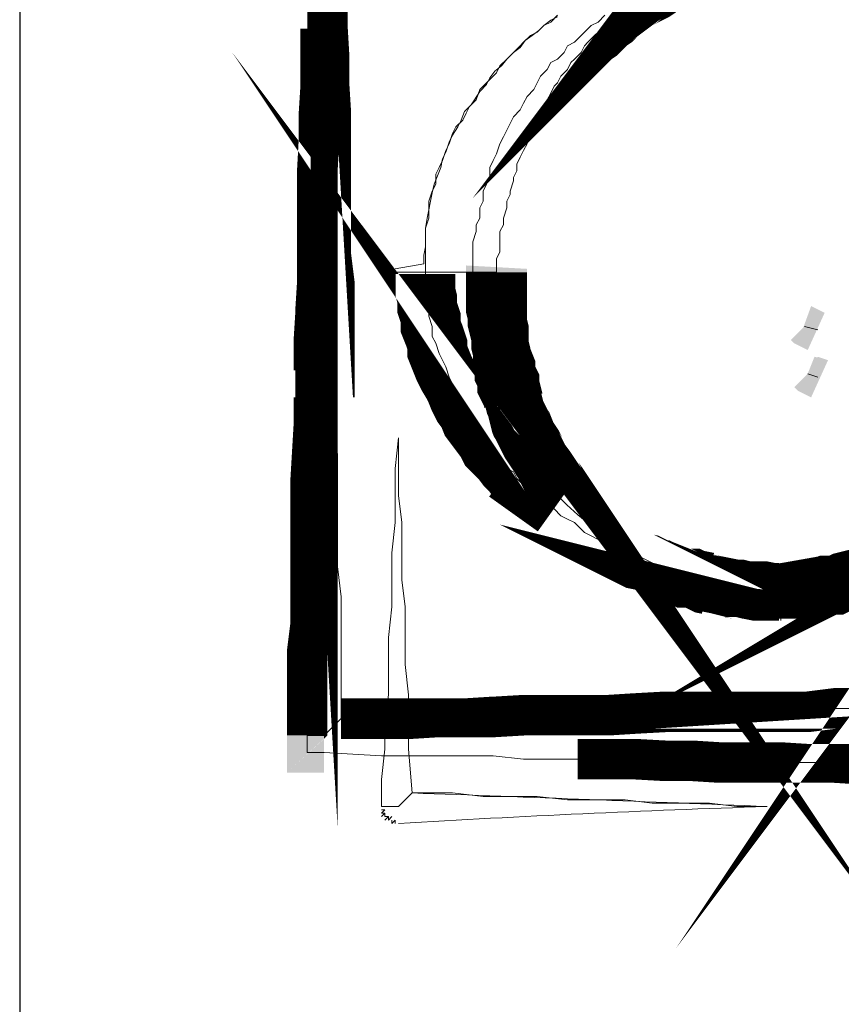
# Model space of a CAD drawing. Header units: millimetres. Extents: x -9409 to -3369, y 19372 to 27782.
# Tile 7 of 25: x -4505 to -4402, y 19739 to 19863. Entities that reach past the tile are written whole.
import ezdxf

# ---------------------------------------------------------------- set-up
doc = ezdxf.new("R2010")
doc.units = ezdxf.units.MM
doc.layers.add('PDF_A-TABELKA', color=7, linetype='Continuous')
doc.layers.add('SQ_TAB TEKST', color=8, linetype='Continuous', lineweight=0)

# ---------------------------------------------------------------- blocks, each defined once
blk = doc.blocks.new('tabelka')
at = {"layer": 'PDF_A-TABELKA', "lineweight": 25}
for points in [[(26628.50208058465, -28113.82220847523), (26628.50208058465, -27397.28164136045), (25541.97586470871, -27397.28164136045), (25541.97586470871, -28113.82220847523)], [(25541.97586470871, -27397.28164136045), (25541.97586470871, -28019.86922507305)], [(25599.09415145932, -27705.03838041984), (25599.09415145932, -27705.03838041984)], [(25636.6046681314, -27744.68017644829), (25636.6046681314, -27744.68017644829)]]:
    blk.add_lwpolyline(points, dxfattribs=at)
at = {"layer": 'PDF_A-TABELKA', "lineweight": 0}
for points, format in [([(25580.76514899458, -27666.67535200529, 4.688814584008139, 4.688814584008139, 0), (25580.76514899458, -27670.5116548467, 5.115070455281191, 5.115070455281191, 0), (25580.76514899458, -27673.92170181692, 5.115070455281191, 5.115070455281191, 0), (25580.97827693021, -27677.54487672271, 5.115070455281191, 5.115070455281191, 0), (25580.97827693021, -27681.16805162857, 5.115070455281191, 5.115070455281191, 0), (25581.19140486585, -27684.57809859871, 5.115070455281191, 5.115070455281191, 0), (25581.19140486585, -27687.98814556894, 5.075571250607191, 5.075571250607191, 0), (25581.19140486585, -27691.82444841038, 5.115070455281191, 5.115070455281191, 0), (25581.19140486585, -27695.23449538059, 5.115070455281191, 5.115070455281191, 0), (25581.19140486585, -27699.07079822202, 5.115070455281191, 5.115070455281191, 0), (25581.19140486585, -27702.48084519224, 5.115070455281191, 5.115070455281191, 0), (25581.61766073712, -27705.8908921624, 5.115070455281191, 5.115070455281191, 0), (25581.61766073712, -27709.72719500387, 5.115070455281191, 5.115070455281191, 0), (25581.61766073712, -27713.13724197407, 5.115070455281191, 5.115070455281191, 0), (25581.61766073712, -27716.97354481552, 5.115070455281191, 5.115070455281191, 0), (25581.61766073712, -27720.38359178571, 4.688814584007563, 4.688814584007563, 0), (25581.61766073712, -27723.79363875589, 5.115070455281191, 5.115070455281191, 0), (25581.83078867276, -27727.41681366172, 5.115070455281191, 5.115070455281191, 0), (25582.04391660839, -27731.03998856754, 0, 0, 0), (25582.04391660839, -27734.45003553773, 0, 0, 0), (25582.04391660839, -27738.28633837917, 0, 0, 0), (25582.04391660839, -27741.69638534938, 0, 0, 0), (25582.25704454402, -27745.31956025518, 0, 0, 0), (25582.25704454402, -27748.94273516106, 0, 0, 0), (25582.47017247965, -27752.35278213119, 0, 0, 0), (25582.47017247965, -27755.97595703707, 0, 0, 0), (25582.47017247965, -27760.87789955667, 5.115070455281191, 5.115070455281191, 0), (25587.58524293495, -27760.87789955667, 5.115070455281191, 5.115070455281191, 0), (25590.99528990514, -27760.87789955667, 5.115070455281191, 5.115070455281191, 0), (25594.8315927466, -27760.87789955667, 4.688814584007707, 4.688814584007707, 0), (25598.24163971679, -27760.66477162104, 5.115070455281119, 5.115070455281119, 0), (25601.86481462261, -27760.66477162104, 5.115070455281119, 5.115070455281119, 0), (25605.48798952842, -27760.4516436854, 5.115070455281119, 5.115070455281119, 0), (25608.89803649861, -27760.4516436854, 5.115070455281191, 5.115070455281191, 0), (25612.30808346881, -27760.4516436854, 5.115070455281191, 5.115070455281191, 0), (25616.14438631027, -27760.4516436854, 5.115070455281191, 5.115070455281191, 0), (25619.55443328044, -27760.23851574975, 5.115070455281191, 5.115070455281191, 0), (25623.39073612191, -27760.02538781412, 5.115070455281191, 5.115070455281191, 0), (25626.80078309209, -27760.02538781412, 5.075571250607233, 5.075571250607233, 0), (25630.21083006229, -27760.02538781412, 5.115070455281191, 5.115070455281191, 0), (25633.8340049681, -27760.02538781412, 5.115070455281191, 5.115070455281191, 0), (25637.45717987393, -27760.02538781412, 5.115070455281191, 5.115070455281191, 0), (25641.29348271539, -27760.02538781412, 5.115070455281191, 5.115070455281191, 0), (25644.70352968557, -27759.59913194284, 5.115070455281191, 5.115070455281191, 0), (25648.1135766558, -27759.59913194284, 4.688814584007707, 4.688814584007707, 0)], "xyseb"), ([(25658.76997343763, -27759.59913194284, 5.115070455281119, 5.115070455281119, 0), (25662.60627627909, -27759.59913194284, 0, 0, 0), (25666.01632324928, -27759.3860040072, 0, 0, 0)], "xyseb"), ([(25578.20761376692, -27763.00917891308, 5.115070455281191, 5.115070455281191, 0), (25578.20761376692, -27759.59913194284, 5.115070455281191, 5.115070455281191, 0), (25578.20761376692, -27755.97595703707, 5.115070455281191, 5.115070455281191, 0), (25578.20761376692, -27752.35278213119, 5.075571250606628, 5.075571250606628, 0), (25578.63386963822, -27748.94273516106, 5.115070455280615, 5.115070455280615, 0), (25578.63386963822, -27745.31956025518, 5.115070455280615, 5.115070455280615, 0), (25578.63386963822, -27741.69638534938, 5.115070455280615, 5.115070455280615, 0), (25578.63386963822, -27738.28633837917, 5.115070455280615, 5.115070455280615, 0), (25578.63386963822, -27734.45003553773, 5.115070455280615, 5.115070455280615, 0), (25578.63386963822, -27731.03998856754, 5.115070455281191, 5.115070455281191, 0), (25578.84699757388, -27727.41681366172, 5.115070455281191, 5.115070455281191, 0), (25579.06012550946, -27723.79363875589, 5.115070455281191, 5.115070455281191, 0), (25579.06012550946, -27720.38359178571, 4.688814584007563, 4.688814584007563, 0), (25579.06012550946, -27716.97354481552, 5.115070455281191, 5.115070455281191, 0), (25579.06012550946, -27713.13724197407, 5.115070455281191, 5.115070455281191, 0), (25579.27325344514, -27709.72719500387, 5.115070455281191, 5.115070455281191, 0), (25579.27325344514, -27705.8908921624, 4.688814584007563, 4.688814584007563, 0), (25579.48638138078, -27702.48084519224, 5.115070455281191, 5.115070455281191, 0), (25579.48638138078, -27699.07079822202, 5.115070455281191, 5.115070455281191, 0), (25579.48638138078, -27695.23449538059, 5.115070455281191, 5.115070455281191, 0), (25579.48638138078, -27691.82444841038, 5.115070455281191, 5.115070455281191, 0), (25579.69950931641, -27687.98814556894, 5.115070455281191, 5.115070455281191, 0), (25579.69950931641, -27684.57809859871, 5.115070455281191, 5.115070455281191, 0), (25579.912637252, -27681.16805162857, 5.115070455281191, 5.115070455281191, 0), (25579.912637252, -27677.54487672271, 5.115070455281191, 5.115070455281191, 0), (25579.912637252, -27673.92170181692, 0, 0, 0), (25579.912637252, -27670.5116548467, 0, 0, 0), (25579.912637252, -27666.67535200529, 0, 0, 0)], "xyseb"), ([(25622.53822437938, -27668.59350342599, 7.815724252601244, 7.815724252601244, 0), (25621.89884057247, -27669.01975929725, 7.815724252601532, 7.815724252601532, 0), (25621.04632882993, -27669.44601516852, 7.625096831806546, 7.625096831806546, 0), (25619.98068915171, -27670.08539897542, 7.625096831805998, 7.625096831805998, 0), (25619.34130534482, -27670.72478278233, 7.243841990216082, 7.243841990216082, 0), (25618.48879360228, -27671.36416658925, 7.43446941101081, 7.43446941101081, 0), (25617.84940979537, -27671.79042246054, 7.246349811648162, 7.246349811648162, 0), (25617.21002598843, -27672.42980626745, 7.43446941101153, 7.43446941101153, 0), (25616.57064218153, -27672.85606213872, 7.246349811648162, 7.246349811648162, 0), (25615.71813043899, -27673.7085738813, 7.672605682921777, 7.672605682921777, 0), (25615.07874663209, -27674.13482975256, 7.246349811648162, 7.246349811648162, 0), (25614.43936282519, -27674.77421355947, 0, 0, 0), (25613.79997901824, -27675.626725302, 0, 0, 0), (25613.16059521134, -27676.26610910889, 0, 0, 0), (25612.52121140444, -27676.90549291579, 0, 0, 0), (25611.88182759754, -27677.54487672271, 0, 0, 0), (25611.45557172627, -27678.39738846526, 0, 0, 0), (25611.029315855, -27679.03677227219, 0, 0, 0), (25610.38993204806, -27679.88928401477, 0, 0, 0), (25609.96367617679, -27680.52866782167, 0, 0, 0), (25609.53742030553, -27681.3811795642, 0, 0, 0), (25608.89803649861, -27682.23369130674, 0, 0, 0), (25608.47178062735, -27682.65994717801, 0, 0, 0), (25608.04552475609, -27683.51245892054, 0, 0, 0), (25607.61926888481, -27684.36497066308, 0, 0, 0), (25607.1930130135, -27685.21748240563, 0, 0, 0), (25606.76675714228, -27685.85686621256, 0, 0, 0), (25606.34050127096, -27686.70937795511, 0, 0, 0), (25605.91424539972, -27687.56188969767, 0, 0, 0), (25605.70111746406, -27688.41440144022, 0, 0, 0), (25605.48798952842, -27689.26691318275, 0, 0, 0), (25605.06173365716, -27690.11942492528, 0, 0, 0), (25604.84860572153, -27690.75880873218, 0, 0, 0), (25604.42234985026, -27691.61132047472, 0, 0, 0), (25604.42234985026, -27692.46383221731, 0, 0, 0), (25603.99609397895, -27693.31634395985, 0, 0, 0), (25603.78296604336, -27694.16885570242, 0, 0, 0), (25603.56983810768, -27695.02136744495, 0, 0, 0), (25603.35671017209, -27695.66075125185, 0, 0, 0), (25603.14358223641, -27696.72639093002, 0, 0, 0), (25603.14358223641, -27697.57890267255, 0, 0, 0), (25602.93045430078, -27698.43141441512, 0, 0, 0), (25602.71732636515, -27699.28392615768, 0, 0, 0), (25602.5041984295, -27700.13643790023, 0, 0, 0), (25602.5041984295, -27701.20207757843, 0, 0, 0), (25602.29107049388, -27702.05458932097, 0, 0, 0), (25602.29107049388, -27702.9071010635, 0, 0, 0), (25598.45476765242, -27702.9071010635, 0, 0, 0)], "xyseb"), ([(25674.54144067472, -27705.03838041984, -0.4172873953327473), (25636.6046681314, -27744.68017644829, -0.4142135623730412), (25599.09415145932, -27705.03838041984), (25599.09415145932, -27704.1858686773), (25599.09415145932, -27702.9071010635), (25599.09415145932, -27702.05458932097), (25599.09415145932, -27700.77582170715), (25599.52040733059, -27699.49705409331), (25599.52040733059, -27698.64454235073), (25599.94666320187, -27697.79203060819), (25599.94666320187, -27696.51326299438), (25600.37291907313, -27695.66075125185), (25600.37291907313, -27694.38198363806), (25600.79917494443, -27693.52947189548), (25601.22543081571, -27692.67696015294), (25601.22543081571, -27691.39819253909), (25601.65168668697, -27690.54568079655), (25602.07794255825, -27689.69316905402), (25602.5041984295, -27688.41440144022), (25602.93045430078, -27687.56188969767), (25603.35671017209, -27686.70937795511), (25603.78296604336, -27685.85686621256), (25604.20922191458, -27685.00435447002), (25605.06173365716, -27684.15184272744), (25605.48798952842, -27683.2993309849), (25605.91424539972, -27682.44681924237), (25606.76675714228, -27681.59430749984), (25607.1930130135, -27680.74179575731), (25607.61926888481, -27679.88928401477), (25608.47178062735, -27679.03677227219), (25608.89803649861, -27678.18426052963), (25609.7505482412, -27677.75800465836), (25610.60305998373, -27676.90549291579), (25611.029315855, -27676.05298117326), (25611.88182759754, -27675.626725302), (25612.73433934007, -27674.77421355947), (25613.5868510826, -27673.92170181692), (25614.01310695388, -27673.49544594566), (25614.86561869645, -27673.06919007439), (25615.71813043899, -27672.21667833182)], "xyb"), ([(25639.16220335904, -27741.05700154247, 7.672605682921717, 7.672605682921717, 0), (25639.80158716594, -27744.68017644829, 7.246349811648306, 7.246349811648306, 0), (25640.86722684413, -27744.68017644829, 7.246349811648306, 7.246349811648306, 0), (25641.93286652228, -27744.46704851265, 7.434469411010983, 7.434469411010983, 0), (25642.78537826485, -27744.46704851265, 7.625096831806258, 7.625096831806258, 0), (25643.85101794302, -27744.04079264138, 7.434469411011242, 7.434469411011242, 0), (25644.9166576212, -27744.04079264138, 7.434469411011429, 7.434469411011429, 0), (25645.76916936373, -27743.61453677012, 7.434469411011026, 7.434469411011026, 0), (25646.62168110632, -27743.40140883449, 7.535210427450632, 7.535210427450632, 0), (25647.68732078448, -27743.18828089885, 7.434469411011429, 7.434469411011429, 0), (25648.53983252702, -27742.76202502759, 7.535210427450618, 7.535210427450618, 0), (25649.60547220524, -27742.33576915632, 7.535210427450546, 7.535210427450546, 0)], "xyseb"), ([(25662.39314834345, -27733.1712679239, 7.672605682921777, 7.672605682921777, 0), (25663.03253215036, -27732.31875618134, 0, 0, 0), (25663.45878802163, -27731.67937237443, 0, 0, 0)], "xyseb"), ([(25602.07794255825, -27704.61212454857, 7.672605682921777, 7.672605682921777, 0), (25602.07794255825, -27705.67776422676, 7.672605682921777, 7.672605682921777, 0), (25602.07794255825, -27706.53027596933, 7.672605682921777, 7.672605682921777, 0), (25602.07794255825, -27707.59591564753, 7.672605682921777, 7.672605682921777, 0), (25602.07794255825, -27708.44842739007, 7.672605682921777, 7.672605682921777, 0), (25602.07794255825, -27709.3009391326, 7.672605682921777, 7.672605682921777, 0), (25602.07794255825, -27710.15345087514, 7.246349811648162, 7.246349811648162, 0), (25602.29107049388, -27711.00596261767, 7.672605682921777, 7.672605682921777, 0), (25602.29107049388, -27711.85847436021, 7.246349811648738, 7.246349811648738, 0), (25602.5041984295, -27712.71098610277, 7.246349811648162, 7.246349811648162, 0), (25602.5041984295, -27713.77662578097, 7.243841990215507, 7.243841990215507, 0), (25602.71732636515, -27714.62913752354, 7.246349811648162, 7.246349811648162, 0), (25602.71732636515, -27715.48164926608, 7.625096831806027, 7.625096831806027, 0), (25603.14358223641, -27716.54728894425, 7.625096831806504, 7.625096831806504, 0), (25603.14358223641, -27717.39980068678, 7.625096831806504, 7.625096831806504, 0), (25603.56983810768, -27718.25231242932, 7.815724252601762, 7.815724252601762, 0), (25603.56983810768, -27719.10482417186, 7.625096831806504, 7.625096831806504, 0), (25603.99609397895, -27719.95733591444, 7.535210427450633, 7.535210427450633, 0), (25604.20922191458, -27720.80984765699, 7.243841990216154, 7.243841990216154, 0), (25604.42234985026, -27721.66235939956, 7.053214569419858, 7.053214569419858, 0), (25604.84860572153, -27722.51487114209, 7.535210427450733, 7.535210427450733, 0), (25605.06173365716, -27723.36738288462, 7.625096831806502, 7.625096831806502, 0), (25605.48798952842, -27724.43302256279, 7.233802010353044, 7.233802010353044, 0), (25605.91424539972, -27725.07240636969, 7.625096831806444, 7.625096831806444, 0), (25606.34050127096, -27725.92491811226, 7.625096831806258, 7.625096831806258, 0), (25606.76675714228, -27726.77742985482, 7.434469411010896, 7.434469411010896, 0), (25607.1930130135, -27727.41681366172, 7.246349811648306, 7.246349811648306, 0), (25607.61926888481, -27728.26932540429, 7.243841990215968, 7.243841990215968, 0), (25608.25865269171, -27729.12183714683, 7.246349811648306, 7.246349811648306, 0), (25608.68490856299, -27729.76122095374, 7.672605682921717, 7.672605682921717, 0), (25609.11116443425, -27730.61373269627, 7.672605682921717, 7.672605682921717, 0), (25609.7505482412, -27731.4662444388, 7.672605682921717, 7.672605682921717, 0), (25610.17680411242, -27732.10562824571, 0, 0, 0), (25610.81618791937, -27732.95813998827, 0, 0, 0), (25611.45557172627, -27733.59752379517, 0, 0, 0), (25612.09495553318, -27734.45003553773, 0, 0, 0), (25612.73433934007, -27735.08941934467, 0, 0, 0), (25613.5868510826, -27735.51567521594, 0, 0, 0), (25614.01310695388, -27736.36818695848, 0, 0, 0), (25614.86561869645, -27737.00757076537, 0, 0, 0), (25615.50500250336, -27737.43382663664, 0, 0, 0), (25616.3575142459, -27738.28633837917, 0, 0, 0), (25616.9968980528, -27738.71259425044, 0, 0, 0), (25617.84940979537, -27739.35197805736, 0, 0, 0), (25618.7019215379, -27739.77823392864, 0, 0, 0), (25619.76756121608, -27740.20448979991, 0, 0, 0), (25620.40694502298, -27740.84387360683, 0, 0, 0), (25621.25945676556, -27741.27012947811, 0, 0, 0), (25622.11196850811, -27741.69638534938, 0, 0, 0), (25623.17760818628, -27742.12264122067, 0, 0, 0), (25624.03011992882, -27742.33576915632, 0, 0, 0), (25624.88263167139, -27742.76202502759, 0, 0, 0), (25625.73514341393, -27743.18828089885, 0, 0, 0), (25626.80078309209, -27743.18828089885, 0, 0, 0), (25627.65329483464, -27743.61453677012, 0, 0, 0), (25628.71893451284, -27743.82766470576, 0, 0, 0), (25629.78457419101, -27744.04079264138, 0, 0, 0), (25630.63708593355, -27744.25392057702, 0, 0, 0), (25631.70272561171, -27744.46704851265, 0, 0, 0), (25632.76836528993, -27744.46704851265, 0, 0, 0), (25633.62087703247, -27744.68017644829, 0, 0, 0), (25634.68651671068, -27744.68017644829, 0, 0, 0), (25635.75215638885, -27744.68017644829, 0, 0, 0), (25638.73594748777, -27744.68017644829, 0, 0, 0)], "xyseb"), ([(25663.24566008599, -27738.49946631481, 7.246349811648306, 7.246349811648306, 0), (25662.18002040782, -27739.13885012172, 0, 0, 0), (25661.32750866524, -27739.56510599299, 0, 0, 0)], "xyseb"), ([(25637.67030780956, -27744.89330438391, 7.246349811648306, 7.246349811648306, 0), (25636.81779606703, -27744.89330438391, 7.246349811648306, 7.246349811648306, 0), (25635.75215638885, -27744.89330438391, 7.672605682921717, 7.672605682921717, 0), (25634.68651671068, -27744.68017644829, 7.246349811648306, 7.246349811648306, 0), (25633.62087703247, -27744.68017644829, 7.243841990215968, 7.243841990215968, 0), (25632.76836528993, -27744.46704851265, 7.246349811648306, 7.246349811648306, 0), (25631.70272561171, -27744.46704851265, 7.43446941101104, 7.43446941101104, 0), (25630.63708593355, -27744.25392057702, 7.243841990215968, 7.243841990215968, 0), (25629.78457419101, -27744.04079264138, 7.243841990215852, 7.243841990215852, 0), (25628.71893451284, -27743.82766470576, 7.815724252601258, 7.815724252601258, 0), (25627.65329483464, -27743.61453677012, 7.434469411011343, 7.434469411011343, 0), (25626.80078309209, -27743.18828089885, 7.434469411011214, 7.434469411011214, 0), (25625.73514341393, -27743.18828089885, 7.434469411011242, 7.434469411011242, 0), (25624.88263167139, -27742.76202502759, 7.233802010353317, 7.233802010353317, 0), (25623.81699199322, -27742.33576915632, 7.43446941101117, 7.43446941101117, 0), (25622.96448025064, -27742.12264122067, 7.434469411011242, 7.434469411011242, 0), (25622.11196850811, -27741.69638534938, 7.233802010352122, 7.233802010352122, 0), (25621.25945676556, -27741.27012947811, 7.243841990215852, 7.243841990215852, 0), (25620.1938170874, -27741.05700154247, 7.535210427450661, 7.535210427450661, 0), (25619.34130534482, -27740.6307456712, 0, 0, 0), (25618.48879360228, -27740.41761773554, 0, 0, 0), (25617.6362818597, -27739.77823392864, 0, 0, 0), (25616.78377011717, -27739.35197805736, 0, 0, 0), (25615.93125837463, -27738.92572218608, 0, 0, 0), (25615.07874663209, -27738.49946631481, 0, 0, 0), (25614.22623488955, -27738.07321044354, 0, 0, 0), (25613.37372314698, -27737.22069870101, 0, 0, 0), (25612.52121140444, -27736.79444282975, 0, 0, 0), (25611.66869966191, -27736.36818695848, 0, 0, 0), (25611.029315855, -27735.72880315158, 0, 0, 0), (25610.17680411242, -27735.30254728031, 0, 0, 0), (25609.11116443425, -27734.45003553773, 0, 0, 0), (25608.47178062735, -27734.02377966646, 0, 0, 0), (25607.61926888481, -27733.38439585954, 0, 0, 0), (25606.97988507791, -27732.74501205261, 0, 0, 0)], "xyseb"), ([(25648.1135766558, -27766.63235381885, 5.115070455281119, 5.115070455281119, 0), (25644.70352968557, -27766.63235381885, 4.688814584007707, 4.688814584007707, 0), (25641.29348271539, -27766.41922588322, 5.115070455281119, 5.115070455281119, 0), (25637.45717987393, -27766.41922588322, 5.115070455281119, 5.115070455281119, 0), (25633.8340049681, -27766.41922588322, 5.115070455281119, 5.115070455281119, 0), (25630.21083006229, -27766.41922588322, 5.115070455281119, 5.115070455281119, 0), (25626.80078309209, -27766.20609794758, 5.115070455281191, 5.115070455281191, 0), (25623.39073612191, -27766.20609794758, 5.115070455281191, 5.115070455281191, 0), (25619.55443328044, -27765.99297001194, 5.115070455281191, 5.115070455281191, 0), (25616.14438631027, -27765.99297001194, 5.115070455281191, 5.115070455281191, 0), (25612.30808346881, -27765.99297001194, 0, 0, 0), (25608.89803649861, -27765.99297001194, 0, 0, 0), (25605.48798952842, -27765.99297001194, 0, 0, 0), (25601.86481462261, -27765.56671414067, 0, 0, 0), (25598.24163971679, -27765.56671414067, 0, 0, 0), (25594.8315927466, -27765.56671414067, 0, 0, 0), (25590.99528990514, -27765.56671414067, 0, 0, 0), (25587.58524293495, -27765.56671414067, 0, 0, 0), (25580.33889312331, -27765.35358620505, 0, 0, 0)], "xyseb")]:
    blk.add_lwpolyline(points, format=format, dxfattribs=at)
for points in [[(25580.76514899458, -27670.5116548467), (25580.76514899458, -27673.92170181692), (25580.76514899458, -27677.33174878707), (25580.76514899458, -27681.16805162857), (25581.19140486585, -27684.57809859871), (25581.19140486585, -27687.98814556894), (25581.19140486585, -27691.82444841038), (25581.19140486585, -27695.23449538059), (25581.19140486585, -27699.07079822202), (25581.19140486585, -27702.48084519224), (25581.61766073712, -27705.8908921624), (25581.61766073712, -27709.72719500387), (25581.61766073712, -27713.13724197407), (25581.61766073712, -27716.97354481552), (25581.61766073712, -27720.38359178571), (25581.61766073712, -27723.79363875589), (25582.04391660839, -27727.62994159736), (25582.04391660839, -27731.03998856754), (25582.04391660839, -27734.45003553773), (25582.04391660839, -27738.28633837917), (25582.04391660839, -27741.69638534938), (25582.47017247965, -27745.53268819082), (25582.47017247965, -27748.94273516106), (25582.47017247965, -27752.35278213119), (25582.47017247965, -27755.76282910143), (25582.47017247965, -27760.87789955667), (25580.33889312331, -27763.00917891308), (25578.20761376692, -27763.00917891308), (25578.20761376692, -27759.59913194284), (25578.20761376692, -27755.76282910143), (25578.20761376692, -27752.35278213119), (25578.63386963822, -27748.94273516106), (25578.63386963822, -27745.53268819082), (25578.63386963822, -27741.69638534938), (25578.63386963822, -27738.28633837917), (25578.63386963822, -27734.45003553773), (25578.63386963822, -27731.03998856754), (25579.06012550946, -27727.62994159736), (25579.06012550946, -27723.79363875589), (25579.06012550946, -27720.38359178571), (25579.06012550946, -27716.97354481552), (25579.06012550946, -27713.13724197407), (25579.48638138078, -27709.72719500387), (25579.48638138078, -27705.8908921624), (25579.48638138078, -27702.48084519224), (25579.48638138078, -27699.07079822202), (25579.48638138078, -27695.23449538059), (25579.48638138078, -27691.82444841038), (25579.48638138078, -27687.98814556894), (25579.48638138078, -27684.57809859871), (25579.912637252, -27681.16805162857), (25579.912637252, -27677.33174878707), (25579.912637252, -27673.92170181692), (25579.912637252, -27670.5116548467)], [(25589.29026642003, -27704.1858686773), (25592.91344132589, -27703.54648487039), (25592.91344132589, -27702.48084519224), (25593.12656926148, -27701.41520551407), (25593.12656926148, -27700.13643790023), (25593.12656926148, -27699.07079822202), (25593.33969719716, -27697.79203060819), (25593.55282513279, -27696.72639093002), (25593.76595306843, -27695.66075125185), (25593.97908100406, -27694.59511157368), (25594.19220893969, -27693.52947189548), (25594.61846481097, -27692.46383221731), (25595.04472068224, -27691.39819253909), (25595.25784861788, -27690.33255286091), (25595.68410448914, -27689.48004111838), (25596.11036036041, -27688.20127350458), (25596.53661623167, -27687.34876176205), (25597.17600003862, -27686.28312208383), (25597.60225590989, -27685.43061034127), (25598.02851178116, -27684.36497066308), (25598.88102352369, -27683.51245892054), (25599.30727939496, -27682.87307511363), (25599.94666320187, -27681.80743543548), (25600.79917494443, -27680.95492369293), (25601.22543081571, -27680.1024119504), (25601.86481462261, -27679.24990020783), (25602.71732636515, -27678.61051640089), (25603.35671017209, -27677.75800465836), (25604.20922191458, -27676.90549291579), (25605.06173365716, -27676.26610910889), (25605.70111746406, -27675.41359736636), (25606.5536292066, -27674.77421355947), (25607.40614094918, -27674.13482975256), (25608.04552475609, -27673.49544594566), (25608.89803649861, -27672.85606213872), (25609.7505482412, -27672.42980626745)], [(25616.9968980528, -27672.21667833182), (25616.57064218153, -27673.06919007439), (25615.71813043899, -27673.49544594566), (25614.86561869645, -27674.34795768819), (25614.43936282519, -27674.77421355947), (25613.5868510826, -27675.626725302), (25613.16059521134, -27676.05298117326), (25612.73433934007, -27676.90549291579), (25611.88182759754, -27677.75800465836), (25611.45557172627, -27678.18426052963), (25611.029315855, -27679.03677227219), (25610.17680411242, -27679.88928401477), (25609.7505482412, -27680.74179575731), (25609.32429236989, -27681.16805162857), (25608.89803649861, -27682.0205633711), (25608.47178062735, -27682.87307511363), (25608.04552475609, -27683.72558685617), (25607.61926888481, -27684.57809859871), (25607.1930130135, -27685.00435447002), (25606.76675714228, -27685.85686621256), (25606.34050127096, -27686.70937795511), (25605.91424539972, -27687.56188969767), (25605.91424539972, -27688.41440144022), (25605.48798952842, -27689.26691318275), (25605.06173365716, -27690.11942492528), (25604.63547778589, -27690.97193666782), (25604.63547778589, -27691.82444841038), (25604.20922191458, -27692.67696015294), (25604.20922191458, -27693.10321602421), (25603.78296604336, -27694.38198363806), (25603.78296604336, -27694.80823950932), (25603.35671017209, -27695.66075125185), (25603.35671017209, -27696.51326299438), (25602.93045430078, -27697.79203060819), (25602.93045430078, -27698.64454235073), (25602.5041984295, -27699.49705409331), (25602.5041984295, -27700.34956583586), (25602.5041984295, -27701.20207757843), (25602.5041984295, -27702.05458932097), (25602.07794255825, -27702.9071010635), (25602.07794255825, -27703.75961280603), (25602.07794255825, -27704.61212454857), (25597.38912797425, -27704.61212454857), (25593.12656926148, -27704.61212454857), (25593.12656926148, -27703.75961280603), (25593.12656926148, -27702.48084519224), (25593.12656926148, -27701.20207757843), (25593.12656926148, -27700.34956583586), (25593.12656926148, -27699.07079822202), (25593.55282513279, -27697.79203060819), (25593.55282513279, -27696.93951886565), (25593.55282513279, -27695.66075125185), (25593.97908100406, -27694.38198363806), (25594.40533687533, -27693.52947189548), (25594.40533687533, -27692.25070428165), (25594.8315927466, -27691.39819253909), (25595.25784861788, -27690.54568079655), (25595.68410448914, -27689.26691318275), (25596.11036036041, -27688.41440144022), (25596.53661623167, -27687.13563382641), (25596.96287210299, -27686.28312208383), (25597.81538384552, -27685.43061034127), (25598.24163971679, -27684.57809859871), (25598.66789558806, -27683.72558685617), (25599.52040733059, -27682.87307511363), (25599.94666320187, -27681.59430749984), (25600.79917494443, -27680.74179575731), (25601.22543081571, -27680.31553988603), (25602.07794255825, -27679.46302814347), (25602.5041984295, -27678.61051640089), (25603.35671017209, -27677.75800465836), (25604.20922191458, -27676.90549291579), (25605.06173365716, -27676.05298117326), (25605.48798952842, -27675.626725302), (25606.34050127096, -27674.77421355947), (25607.1930130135, -27674.34795768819), (25608.04552475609, -27673.49544594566), (25608.89803649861, -27673.06919007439), (25609.7505482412, -27672.21667833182)], [(25596.96287210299, -27704.61212454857), (25589.29026642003, -27704.61212454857), (25596.96287210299, -27704.61212454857)], [(25645.98229729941, -27744.25392057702), (25645.12978555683, -27744.68017644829), (25643.85101794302, -27744.68017644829), (25642.99850620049, -27744.68017644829), (25641.71973858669, -27744.68017644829), (25640.86722684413, -27744.68017644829), (25640.01471510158, -27744.68017644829), (25638.73594748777, -27744.68017644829), (25637.88343574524, -27744.68017644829), (25637.88343574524, -27745.10643231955), (25637.45717987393, -27744.68017644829), (25637.88343574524, -27744.68017644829), (25638.73594748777, -27744.68017644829), (25640.01471510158, -27744.68017644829), (25640.86722684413, -27744.68017644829), (25641.71973858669, -27744.68017644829), (25642.99850620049, -27744.25392057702), (25643.85101794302, -27744.25392057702), (25644.70352968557, -27743.82766470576), (25645.98229729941, -27743.82766470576)], [(25642.57225032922, -27711.85847436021), (25640.86722684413, -27711.43221848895), (25642.57225032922, -27711.85847436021)], [(25642.57225032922, -27717.82605655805), (25641.29348271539, -27717.39980068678), (25642.57225032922, -27717.82605655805)], [(25637.88343574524, -27748.51647928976), (25637.88343574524, -27741.27012947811)], [(25648.1135766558, -27766.41922588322), (25644.70352968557, -27766.41922588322), (25641.29348271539, -27766.41922588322), (25637.45717987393, -27766.41922588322), (25634.04713290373, -27766.41922588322), (25630.21083006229, -27766.41922588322), (25626.80078309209, -27766.41922588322), (25623.39073612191, -27766.41922588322), (25619.55443328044, -27765.99297001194), (25616.14438631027, -27765.99297001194), (25612.30808346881, -27765.99297001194), (25608.89803649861, -27765.99297001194), (25605.48798952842, -27765.99297001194), (25601.65168668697, -27765.56671414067), (25598.24163971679, -27765.56671414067), (25594.8315927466, -27765.56671414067), (25590.99528990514, -27765.56671414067), (25587.58524293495, -27765.56671414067), (25580.33889312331, -27765.14045826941), (25578.20761376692, -27765.14045826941), (25578.20761376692, -27763.00917891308), (25580.33889312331, -27763.00917891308), (25582.47017247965, -27760.87789955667), (25587.58524293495, -27760.87789955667), (25590.99528990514, -27760.87789955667), (25594.8315927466, -27760.87789955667), (25598.24163971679, -27760.4516436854), (25601.65168668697, -27760.4516436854), (25605.48798952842, -27760.4516436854), (25608.89803649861, -27760.4516436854), (25612.30808346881, -27760.4516436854), (25616.14438631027, -27760.4516436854), (25619.55443328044, -27760.4516436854), (25623.39073612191, -27760.02538781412), (25626.80078309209, -27760.02538781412), (25630.21083006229, -27760.02538781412), (25634.04713290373, -27760.02538781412), (25637.45717987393, -27760.02538781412), (25641.29348271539, -27760.02538781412), (25644.70352968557, -27759.59913194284), (25648.1135766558, -27759.59913194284)], [(25589.29026642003, -27774.09183156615), (25589.29026642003, -27773.66557569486), (25589.29026642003, -27774.09183156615)], [(25589.29026642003, -27774.09183156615), (25589.29026642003, -27773.66557569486), (25589.29026642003, -27774.09183156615)]]:
    blk.add_lwpolyline(points, dxfattribs=at)
at = {"layer": 'PDF_A-TABELKA', "lineweight": 0, "const_width": 7.535210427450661}
blk.add_lwpolyline([(25604.20922191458, -27735.08941934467), (25606.34050127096, -27732.10562824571), (25605.48798952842, -27731.25311650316), (25604.63547778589, -27730.61373269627), (25603.99609397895, -27729.76122095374), (25603.35671017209, -27729.12183714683), (25602.71732636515, -27728.26932540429), (25602.07794255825, -27727.62994159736), (25601.22543081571, -27726.77742985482), (25600.79917494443, -27725.92491811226), (25600.15979113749, -27725.07240636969), (25599.52040733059, -27724.21989462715), (25598.88102352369, -27723.36738288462), (25598.45476765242, -27722.30174320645), (25597.81538384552, -27721.44923146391), (25597.38912797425, -27720.59671972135), (25596.96287210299, -27719.53108004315), (25596.53661623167, -27718.67856830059), (25595.89723242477, -27717.61292862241), (25595.4709765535, -27716.76041687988), (25595.04472068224, -27715.69477720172), (25594.61846481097, -27714.62913752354), (25594.61846481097, -27713.77662578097), (25594.19220893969, -27712.49785816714), (25593.76595306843, -27711.43221848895), (25593.76595306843, -27710.36657881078), (25593.33969719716, -27709.08781119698), (25593.33969719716, -27708.02217151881), (25593.12656926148, -27707.16965977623), (25593.12656926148, -27704.8252524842)], dxfattribs=at)
at = {"layer": 'PDF_A-TABELKA', "lineweight": 0}
for points in [[(25637.88343574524, -27744.68017644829), (25636.6046681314, -27744.68017644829), (25635.75215638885, -27744.68017644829), (25634.89964464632, -27744.68017644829), (25633.62087703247, -27744.68017644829), (25632.76836528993, -27744.68017644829), (25631.48959767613, -27744.25392057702), (25630.63708593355, -27744.25392057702), (25629.78457419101, -27744.25392057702), (25628.93206244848, -27743.82766470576), (25627.65329483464, -27743.40140883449), (25626.80078309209, -27743.40140883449), (25625.94827134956, -27742.97515296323), (25625.09575960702, -27742.97515296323), (25623.81699199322, -27742.54889709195), (25622.96448025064, -27742.12264122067), (25622.11196850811, -27741.69638534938), (25621.25945676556, -27741.27012947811), (25620.40694502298, -27740.84387360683), (25619.55443328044, -27740.84387360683), (25618.7019215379, -27740.41761773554), (25617.84940979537, -27739.99136186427), (25616.57064218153, -27739.56510599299), (25615.71813043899, -27738.71259425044), (25614.86561869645, -27738.28633837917), (25614.01310695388, -27737.8600825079), (25613.16059521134, -27737.43382663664), (25612.73433934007, -27737.00757076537), (25611.88182759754, -27736.15505902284), (25611.029315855, -27735.72880315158), (25610.17680411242, -27735.30254728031), (25609.32429236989, -27734.45003553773), (25608.47178062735, -27734.02377966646), (25607.61926888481, -27733.1712679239), (25606.76675714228, -27732.74501205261), (25606.34050127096, -27731.89250031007), (25605.48798952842, -27731.4662444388), (25604.63547778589, -27730.61373269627), (25604.20922191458, -27729.76122095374), (25603.35671017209, -27729.33496508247), (25602.5041984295, -27728.48245333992), (25602.07794255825, -27727.62994159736), (25601.22543081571, -27726.77742985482), (25600.79917494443, -27725.92491811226), (25599.94666320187, -27725.07240636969), (25599.52040733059, -27724.21989462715), (25599.09415145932, -27723.36738288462), (25598.24163971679, -27722.51487114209), (25597.81538384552, -27721.66235939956), (25597.38912797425, -27720.80984765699), (25596.96287210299, -27719.53108004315), (25596.53661623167, -27718.67856830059), (25596.11036036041, -27717.82605655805), (25595.68410448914, -27716.54728894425), (25595.25784861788, -27715.69477720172), (25594.8315927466, -27714.84226545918), (25594.40533687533, -27713.56349784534), (25593.97908100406, -27712.71098610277), (25593.97908100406, -27711.43221848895), (25593.55282513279, -27710.15345087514), (25593.55282513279, -27709.3009391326), (25593.12656926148, -27708.02217151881), (25593.12656926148, -27707.16965977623), (25593.12656926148, -27704.61212454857), (25592.70031339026, -27704.61212454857), (25593.12656926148, -27704.61212454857), (25597.38912797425, -27704.61212454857), (25602.07794255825, -27704.61212454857), (25602.07794255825, -27705.46463629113), (25602.07794255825, -27706.74340390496), (25602.07794255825, -27707.59591564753), (25602.07794255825, -27708.44842739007), (25602.07794255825, -27709.3009391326), (25602.07794255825, -27710.15345087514), (25602.07794255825, -27711.00596261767), (25602.5041984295, -27711.85847436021), (25602.5041984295, -27712.71098610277), (25602.5041984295, -27713.56349784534), (25602.5041984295, -27714.84226545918), (25602.93045430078, -27715.69477720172), (25602.93045430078, -27716.54728894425), (25603.35671017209, -27717.39980068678), (25603.35671017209, -27718.25231242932), (25603.78296604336, -27719.10482417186), (25603.78296604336, -27719.95733591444), (25604.20922191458, -27720.80984765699), (25604.63547778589, -27721.66235939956), (25604.63547778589, -27722.51487114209), (25605.06173365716, -27723.36738288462), (25605.48798952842, -27724.21989462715), (25605.91424539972, -27725.07240636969), (25606.34050127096, -27725.92491811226), (25606.76675714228, -27726.77742985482), (25607.1930130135, -27727.62994159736), (25607.61926888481, -27728.48245333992), (25608.04552475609, -27729.33496508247), (25608.47178062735, -27729.76122095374), (25609.32429236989, -27730.61373269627), (25609.7505482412, -27731.4662444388), (25610.17680411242, -27732.31875618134), (25611.029315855, -27732.74501205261), (25611.45557172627, -27733.59752379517), (25612.30808346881, -27734.45003553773), (25612.73433934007, -27734.876291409), (25613.5868510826, -27735.72880315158), (25614.01310695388, -27736.15505902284), (25614.86561869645, -27737.00757076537), (25615.71813043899, -27737.43382663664), (25616.57064218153, -27738.28633837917), (25616.9968980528, -27738.71259425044), (25617.84940979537, -27739.13885012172), (25618.7019215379, -27739.56510599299), (25619.55443328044, -27740.41761773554), (25620.40694502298, -27740.84387360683), (25621.25945676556, -27741.27012947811), (25622.11196850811, -27741.69638534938), (25622.96448025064, -27742.12264122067), (25623.81699199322, -27742.54889709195), (25625.09575960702, -27742.54889709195), (25625.94827134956, -27742.97515296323), (25626.80078309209, -27743.40140883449), (25627.65329483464, -27743.40140883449), (25628.93206244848, -27743.82766470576), (25629.78457419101, -27744.25392057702), (25630.63708593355, -27744.25392057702), (25631.48959767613, -27744.25392057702), (25632.76836528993, -27744.68017644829), (25633.62087703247, -27744.68017644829), (25634.89964464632, -27744.68017644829), (25635.75215638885, -27744.68017644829), (25638.73594748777, -27744.68017644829)], [(25589.7165222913, -27771.96055220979), (25587.58524293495, -27771.96055220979), (25587.58524293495, -27768.55050523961), (25588.01149880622, -27764.71420239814), (25588.01149880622, -27761.30415542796), (25588.43775467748, -27757.89410845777), (25588.43775467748, -27754.0578056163), (25588.43775467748, -27750.64775864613), (25588.86401054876, -27746.81145580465), (25588.86401054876, -27743.40140883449), (25588.86401054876, -27739.99136186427), (25589.29026642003, -27736.15505902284), (25589.29026642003, -27732.74501205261), (25589.29026642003, -27729.33496508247), (25589.7165222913, -27725.49866224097), (25589.7165222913, -27729.33496508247), (25589.7165222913, -27732.74501205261), (25590.14277816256, -27736.15505902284), (25590.14277816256, -27739.99136186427), (25590.14277816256, -27743.40140883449), (25590.56903403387, -27746.81145580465), (25590.56903403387, -27750.64775864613), (25590.56903403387, -27754.0578056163), (25590.99528990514, -27757.89410845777), (25590.99528990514, -27761.30415542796), (25590.99528990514, -27764.71420239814), (25591.42154577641, -27770.25552872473)], [(25588.01149880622, -27772.38680808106), (25587.58524293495, -27772.38680808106), (25588.01149880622, -27772.38680808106), (25587.58524293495, -27772.81306395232), (25588.01149880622, -27772.81306395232), (25587.58524293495, -27772.81306395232), (25588.01149880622, -27772.38680808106), (25587.58524293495, -27772.38680808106)], [(25587.58524293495, -27773.23931982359), (25588.01149880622, -27772.81306395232), (25588.01149880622, -27773.23931982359), (25588.43775467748, -27773.23931982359), (25588.01149880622, -27773.23931982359), (25588.01149880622, -27772.81306395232)], [(25588.01149880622, -27773.66557569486), (25588.43775467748, -27773.23931982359), (25588.43775467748, -27773.66557569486), (25588.86401054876, -27773.23931982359), (25588.43775467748, -27773.66557569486), (25588.43775467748, -27773.23931982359)], [(25588.86401054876, -27773.66557569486), (25588.86401054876, -27774.09183156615), (25589.29026642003, -27773.66557569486), (25588.86401054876, -27774.09183156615)]]:
    blk.add_lwpolyline(points, close=True, dxfattribs=at)
blk.add_lwpolyline([(25591.42154577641, -27770.25552872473), (25590.99528990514, -27764.71420239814), (25590.99528990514, -27761.30415542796), (25590.99528990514, -27757.89410845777), (25590.56903403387, -27754.0578056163), (25590.56903403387, -27750.64775864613), (25590.56903403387, -27746.81145580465), (25590.14277816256, -27743.40140883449), (25590.14277816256, -27739.99136186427), (25590.14277816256, -27736.15505902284), (25589.7165222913, -27732.74501205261), (25589.7165222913, -27729.33496508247), (25589.7165222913, -27725.49866224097), (25589.29026642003, -27729.33496508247), (25589.29026642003, -27732.74501205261), (25589.29026642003, -27736.15505902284), (25588.86401054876, -27739.99136186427), (25588.86401054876, -27743.40140883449), (25588.86401054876, -27746.81145580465), (25588.43775467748, -27750.64775864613), (25588.43775467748, -27754.0578056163), (25588.43775467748, -27757.89410845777), (25588.01149880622, -27761.30415542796), (25588.01149880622, -27764.71420239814), (25587.58524293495, -27768.55050523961), (25587.58524293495, -27771.96055220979), (25588.01149880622, -27771.96055220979), (25587.58524293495, -27771.96055220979), (25589.7165222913, -27771.96055220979), (25591.42154577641, -27770.25552872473), (25596.53661623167, -27770.25552872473), (25600.37291907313, -27770.681784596), (25603.78296604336, -27770.681784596), (25607.1930130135, -27770.681784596), (25611.029315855, -27771.10804046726), (25614.43936282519, -27771.10804046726), (25618.27566566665, -27771.10804046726), (25621.68571263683, -27771.53429633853), (25625.09575960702, -27771.53429633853), (25628.93206244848, -27771.53429633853), (25632.34210941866, -27771.96055220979), (25636.17841226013, -27771.96055220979, 0.006241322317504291), (25589.7165222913, -27774.09183156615, -0.006241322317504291), (25636.17841226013, -27771.96055220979, 0.001087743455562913)], format="xyb", close=True, dxfattribs=at)
at = {"layer": 'PDF_A-TABELKA', "transparency": 33554559}
for points in [[(25605.91424539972, -27704.1858686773), (25598.24163971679, -27703.75961280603), (25605.91424539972, -27705.03838041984)], [(25598.24163971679, -27703.75961280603), (25605.91424539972, -27705.03838041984), (25598.24163971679, -27704.61212454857)], [(25643.42476207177, -27709.72719500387), (25639.58845923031, -27713.56349784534), (25642.14599445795, -27709.3009391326)], [(25641.29348271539, -27714.41600958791), (25643.42476207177, -27709.72719500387), (25639.58845923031, -27713.56349784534)], [(25641.71973858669, -27708.87468326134), (25640.01471510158, -27713.56349784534), (25643.42476207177, -27709.72719500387)], [(25640.01471510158, -27713.56349784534), (25643.42476207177, -27709.72719500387), (25641.29348271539, -27714.41600958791)], [(25640.86722684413, -27711.43221848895), (25642.57225032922, -27709.72719500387), (25642.14599445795, -27709.3009391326)], [(25640.86722684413, -27711.43221848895), (25639.58845923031, -27713.56349784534), (25639.16220335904, -27713.13724197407)], [(25642.57225032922, -27711.85847436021), (25640.86722684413, -27711.43221848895), (25640.86722684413, -27711.43221848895)], [(25643.85101794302, -27715.69477720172), (25640.01471510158, -27719.53108004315), (25642.57225032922, -27715.26852133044)], [(25641.71973858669, -27720.38359178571), (25643.85101794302, -27715.69477720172), (25640.01471510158, -27719.53108004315)], [(25642.14599445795, -27715.26852133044), (25640.44097097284, -27719.53108004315), (25643.85101794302, -27715.69477720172)], [(25640.44097097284, -27719.53108004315), (25643.85101794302, -27715.69477720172), (25641.71973858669, -27720.38359178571)], [(25641.29348271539, -27717.39980068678), (25642.99850620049, -27715.69477720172), (25642.57225032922, -27715.26852133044)], [(25641.29348271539, -27717.39980068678), (25640.01471510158, -27719.53108004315), (25639.58845923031, -27719.10482417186)], [(25642.57225032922, -27717.82605655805), (25641.29348271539, -27717.39980068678), (25641.29348271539, -27717.39980068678)], [(25575.65007853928, -27767.69799349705), (25575.65007853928, -27763.00917891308), (25580.76514899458, -27763.00917891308)], [(25580.33889312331, -27763.43543478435), (25580.76514899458, -27763.00917891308), (25580.33889312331, -27763.00917891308)], [(25580.33889312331, -27763.43543478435), (25580.33889312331, -27767.69799349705), (25575.65007853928, -27767.69799349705)]]:
    blk.add_solid(points, dxfattribs=at)

msp = doc.modelspace()

# ---------------------------------------------------------------- block references
at = {"layer": 'SQ_TAB TEKST', "lineweight": 35}
msp.add_blockref('tabelka', (-30047.41033688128, 47536.0238129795), dxfattribs=at)

doc.saveas('drawing.dxf')
